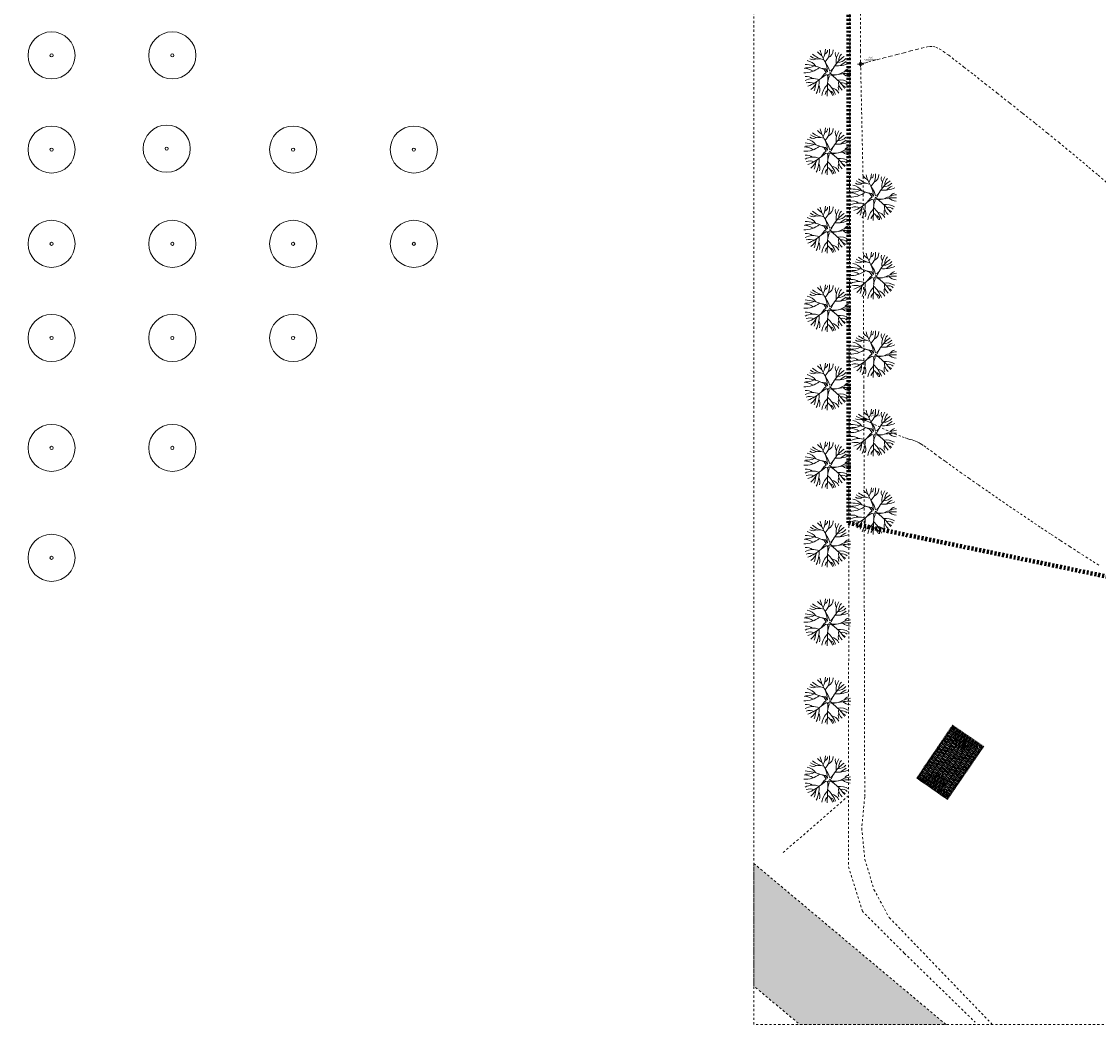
# Model space of a CAD drawing. Header units: millimetres. Extents: x -52726 to 301742, y -102221 to 159157.
# Tile 1 of 2: x -52726 to 15845, y -102221 to -38342. Entities that reach past the tile are written whole.
import ezdxf

# ---------------------------------------------------------------- set-up
doc = ezdxf.new("R2010")
doc.units = ezdxf.units.MM
doc.header["$MEASUREMENT"] = 0
for name, pattern in [('_TIRET COURT 2', [75, 25, -50]), ('_TIRET LONG 1', [250, 125, -125]), ('Traits', [282.222223, 141.111112, -141.111112])]:
    doc.linetypes.add(name, pattern=pattern)
for name, color, linetype in [('2D - Altitudes - Niveaux', 7, 'Continuous'), ('_Toits - Toitures', 7, 'Continuous'), ('Exter - Equipements_Mobiliers', 7, 'Continuous'), ('Nouveau_Exter - Equipements_Mobiliers', 7, 'Continuous'), ('Terrain - original', 7, 'Continuous')]:
    doc.layers.add(name, color=color, linetype=linetype)
doc.styles.add('STYLE_GENERE_2', font='GOTHIC.TTF')

# ---------------------------------------------------------------- blocks, each defined once
blk = doc.blocks.new('Maillage_1', base_point=(-6096, 95003))
at = {"layer": 'Terrain - original', "color": 251, "linetype": 'Traits', "lineweight": 13}
for p, q in [((683, -40215), (697, -28215)), ((41, -30461), (-44, -68752)), ((683, -40215), (701, -41048)), ((2601, -40553), (3037, -40439)), ((3037, -40439), (3474, -40325)), ((3474, -40325), (3893, -40216)), ((3893, -40216), (4278, -40117)), ((4278, -40117), (4609, -40031)), ((4609, -40031), (4876, -39965)), ((4876, -39965), (5095, -39927)), ((5095, -39927), (5291, -39927)), ((5291, -39927), (5486, -39974)), ((5486, -39974), (5705, -40077)), ((5705, -40077), (5971, -40247)), ((5971, -40247), (6308, -40492)), ((854, -48213), (701, -41048)), ((701, -41048), (702, -41048)), ((702, -41048), (713, -41045)), ((713, -41045), (742, -41037)), ((742, -41037), (798, -41023)), ((798, -41023), (891, -40999)), ((891, -40999), (1029, -40963)), ((1029, -40963), (1222, -40912)), ((1222, -40912), (1479, -40845)), ((1479, -40845), (1804, -40760)), ((1804, -40760), (2184, -40661)), ((2184, -40661), (2601, -40553)), ((6308, -40492), (6740, -40823)), ((6740, -40823), (7282, -41243)), ((7282, -41243), (7921, -41742)), ((7921, -41742), (8636, -42302)), ((8636, -42302), (9404, -42908)), ((9404, -42908), (10206, -43541)), ((10206, -43541), (11019, -44187)), ((11019, -44187), (11822, -44828)), ((11822, -44828), (12593, -45449)), ((12593, -45449), (13317, -46035)), ((13317, -46035), (13995, -46590)), ((13995, -46590), (14633, -47120)), ((14633, -47120), (15239, -47629)), ((15239, -47629), (15818, -48126)), ((854, -48213), (908, -61586)), ((15818, -48126), (16379, -48614)), ((908, -61586), (913, -63699)), ((913, -63699), (914, -63700)), ((913, -63699), (925, -69586)), ((914, -63700), (920, -63703)), ((920, -63703), (937, -63711)), ((937, -63711), (971, -63727)), ((971, -63727), (1027, -63753)), ((1027, -63753), (1111, -63793)), ((1111, -63793), (1227, -63848)), ((1227, -63848), (1383, -63921)), ((1383, -63921), (1579, -64013)), ((1579, -64013), (1810, -64121)), ((1810, -64121), (2064, -64239)), ((2064, -64239), (2333, -64362)), ((2333, -64362), (2606, -64484)), ((2606, -64484), (2874, -64601)), ((2874, -64601), (3125, -64706)), ((3125, -64706), (3351, -64795)), ((3351, -64795), (3544, -64864)), ((3544, -64864), (3707, -64916)), ((3707, -64916), (3848, -64957)), ((3848, -64957), (3973, -64992)), ((3973, -64992), (4087, -65027)), ((4087, -65027), (4198, -65066)), ((4198, -65066), (4312, -65116)), ((4312, -65116), (4436, -65180)), ((4436, -65180), (4575, -65265)), ((4575, -65265), (4737, -65373)), ((4737, -65373), (4927, -65507)), ((4927, -65507), (5154, -65672)), ((5154, -65672), (5422, -65869)), ((5422, -65869), (5739, -66101)), ((5739, -66101), (6111, -66373)), ((6111, -66373), (6545, -66686)), ((6545, -66686), (7045, -67042)), ((7045, -67042), (7602, -67435)), ((7602, -67435), (8206, -67857)), ((8206, -67857), (8846, -68302)), ((8846, -68302), (9511, -68760)), ((-44, -68752), (-73, -87652)), ((9511, -68760), (10190, -69226)), ((10190, -69226), (10872, -69690)), ((925, -69586), (949, -81586)), ((10872, -69690), (11546, -70146)), ((11546, -70146), (12204, -70586)), ((12204, -70586), (12838, -71008)), ((12838, -71008), (13444, -71408)), ((13444, -71408), (14019, -71783)), ((14019, -71783), (14557, -72132)), ((14557, -72132), (15053, -72450)), ((15053, -72450), (15504, -72736)), ((15504, -72736), (15904, -72987)), ((949, -81586), (957, -85586)), ((6584, -83297), (4412, -86498)), ((6584, -83297), (8400, -84538)), ((8400, -84538), (6208, -87743)), ((957, -85586), (962, -87737)), ((6208, -87743), (4412, -86498)), ((-73, -87652), (-4321, -91353)), ((-73, -87652), (-80, -92148)), ((962, -87737), (770, -89724)), ((770, -89724), (970, -91711)), ((970, -91711), (1553, -93621)), ((812, -95011), (-80, -92148)), ((1553, -93621), (2498, -95380)), ((3484, -97683), (812, -95011)), ((9087, -102221), (2498, -95380)), ((3484, -97683), (7992, -102074))]:
    blk.add_line(p, q, dxfattribs=at)
at = {"layer": 'Terrain - original', "color": 251, "linetype": 'Traits', "lineweight": 13, "flags": 128}
blk.add_lwpolyline([(-6096, 95003), (-6096, 159157), (299455, 159157), (301742, 159157), (301742, 156043), (301742, -102221), (144454, -102221), (130860, -102221), (9087, -102221), (-6096, -102221)], close=True, dxfattribs=at)
blk = doc.blocks.new('Maillage_10', base_point=(-6096, -91967))
at = {"layer": 'Terrain - original', "linetype": 'Continuous', "lineweight": 13}
blk.add_hatch(color=253, dxfattribs=at).paths.add_polyline_path([(-6096, -91967), (-6096, -99777), (-3174, -102221), (6132, -102221)])
at = {"layer": 'Terrain - original', "color": 7, "linetype": 'Traits', "lineweight": 13, "flags": 128}
blk.add_lwpolyline([(-6096, -91967), (6132, -102221), (-3174, -102221), (-6096, -99777)], close=True, dxfattribs=at)
blk = doc.blocks.new('*X91')
at = {"layer": '_Toits - Toitures', "color": 255, "linetype": 'Continuous', "lineweight": 5}
for p, q in [((6858, -84860), (6632, -85190)), ((6985, -85189), (6745, -85025)), ((6985, -85145), (6786, -85008)), ((6801, -84942), (6796, -84939)), ((7035, -85072), (6836, -84936)), ((6882, -84823), (6858, -84860)), ((6858, -84860), (7098, -85024)), ((6872, -85354), (7098, -85024)), ((7098, -84979), (6899, -84843)), ((7148, -84907), (6995, -84802)), ((7098, -85024), (7287, -84747)), ((7211, -84859), (7099, -84783)), ((7331, -85154), (7132, -85018)), ((7211, -84814), (7150, -84773)), ((7394, -85106), (7154, -84942)), ((7395, -85061), (7196, -84925)), ((7444, -84989), (7245, -84853)), ((7507, -84941), (7267, -84776)), ((7508, -84896), (7309, -84760)), ((7564, -84858), (7338, -85188)), ((7557, -84824), (7412, -84724)), ((7691, -85188), (7451, -85023)), ((7691, -85143), (7492, -85007)), ((7620, -84776), (7516, -84704)), ((7741, -85070), (7542, -84934)), ((7692, -84671), (7564, -84858)), ((7564, -84858), (7804, -85023)), ((7620, -84731), (7567, -84695)), ((7578, -85353), (7804, -85023)), ((7804, -84978), (7605, -84842)), ((7854, -84905), (7655, -84769)), ((7917, -84857), (7677, -84693)), ((7917, -84813), (7718, -84677)), ((7804, -85023), (8030, -84692)), ((7967, -84740), (7829, -84646)), ((8038, -85152), (7839, -85016)), ((8101, -85104), (7860, -84940)), ((8101, -85060), (7902, -84924)), ((7933, -84626), (8030, -84692)), ((8151, -84987), (7952, -84851)), ((8213, -84939), (7973, -84775)), ((8030, -84648), (7984, -84616)), ((8214, -84895), (8015, -84759)), ((8030, -84692), (8096, -84596)), ((8270, -84857), (8044, -85187)), ((8263, -84822), (8065, -84686)), ((8326, -84774), (8086, -84610)), ((8327, -84730), (8128, -84593)), ((8180, -85037), (8157, -85022)), ((8201, -85007), (8199, -85005)), ((8376, -84657), (8246, -84567)), ((8250, -84934), (8248, -84933)), ((8496, -84527), (8270, -84857)), ((8270, -84857), (8293, -84872)), ((8314, -84842), (8311, -84840)), ((8439, -84609), (8350, -84548)), ((8363, -84769), (8361, -84768)), ((8406, -84707), (8383, -84692)), ((8440, -84564), (8401, -84538)), ((8427, -84677), (8424, -84675)), ((8476, -84604), (8474, -84603)), ((8501, -84520), (8496, -84527)), ((8496, -84527), (8519, -84542)), ((6406, -85520), (6180, -85850)), ((6533, -85849), (6293, -85685)), ((6533, -85805), (6334, -85669)), ((6349, -85603), (6346, -85600)), ((6583, -85732), (6384, -85596)), ((6632, -85190), (6406, -85520)), ((6406, -85520), (6646, -85684)), ((6420, -86015), (6646, -85684)), ((6646, -85640), (6447, -85504)), ((6462, -85438), (6458, -85435)), ((6696, -85567), (6497, -85431)), ((6759, -85519), (6519, -85355)), ((6759, -85475), (6560, -85339)), ((6575, -85272), (6571, -85270)), ((6809, -85402), (6610, -85266)), ((6632, -85190), (6872, -85354)), ((6646, -85684), (6872, -85354)), ((6872, -85310), (6673, -85174)), ((6880, -85814), (6681, -85678)), ((6688, -85107), (6684, -85104)), ((6943, -85766), (6703, -85602)), ((6922, -85237), (6723, -85101)), ((6943, -85721), (6744, -85585)), ((6993, -85649), (6794, -85513)), ((7056, -85601), (6815, -85437)), ((7056, -85556), (6857, -85420)), ((7112, -85519), (6886, -85849)), ((7106, -85484), (6907, -85348)), ((7169, -85436), (6928, -85272)), ((7169, -85391), (6970, -85255)), ((7239, -85848), (6999, -85684)), ((7218, -85319), (7020, -85183)), ((7281, -85271), (7041, -85107)), ((7240, -85803), (7041, -85667)), ((7282, -85226), (7083, -85090)), ((7289, -85731), (7090, -85595)), ((7338, -85188), (7112, -85519)), ((7112, -85519), (7352, -85683)), ((7126, -86013), (7352, -85683)), ((7353, -85638), (7154, -85502)), ((7402, -85566), (7203, -85429)), ((7465, -85518), (7225, -85353)), ((7465, -85473), (7267, -85337)), ((7515, -85400), (7316, -85264)), ((7338, -85188), (7578, -85353)), ((7352, -85683), (7578, -85353)), ((7578, -85308), (7379, -85172)), ((7586, -85812), (7387, -85676)), ((7649, -85765), (7409, -85600)), ((7628, -85235), (7429, -85099)), ((7649, -85720), (7450, -85584)), ((7699, -85647), (7500, -85511)), ((7762, -85600), (7522, -85435)), ((7762, -85555), (7563, -85419)), ((7818, -85517), (7592, -85847)), ((7812, -85482), (7613, -85346)), ((7875, -85434), (7635, -85270)), ((7875, -85390), (7676, -85254)), ((7728, -85698), (7705, -85682)), ((7925, -85317), (7726, -85181)), ((7988, -85269), (7747, -85105)), ((7749, -85667), (7747, -85666)), ((7988, -85225), (7789, -85089)), ((7799, -85594), (7797, -85593)), ((8044, -85187), (7818, -85517)), ((7818, -85517), (7841, -85533)), ((7862, -85502), (7860, -85501)), ((7912, -85429), (7909, -85428)), ((7954, -85368), (7931, -85352)), ((7975, -85337), (7973, -85336)), ((8025, -85264), (8022, -85263)), ((8044, -85187), (8067, -85202)), ((8088, -85172), (8086, -85170)), ((8137, -85099), (8135, -85098)), ((5954, -86180), (5927, -86220)), ((6131, -86392), (5934, -86257)), ((6180, -85850), (5954, -86180)), ((5954, -86180), (6194, -86345)), ((6082, -86465), (5956, -86379)), ((6195, -86300), (5996, -86164)), ((6002, -86626), (6194, -86345)), ((6011, -86098), (6008, -86096)), ((6244, -86227), (6045, -86091)), ((6307, -86180), (6067, -86015)), ((6308, -86135), (6109, -85999)), ((6124, -85933), (6121, -85931)), ((6357, -86062), (6158, -85926)), ((6180, -85850), (6420, -86015)), ((6194, -86345), (6420, -86015)), ((6420, -85970), (6222, -85834)), ((6428, -86474), (6229, -86338)), ((6236, -85768), (6233, -85765)), ((6491, -86426), (6251, -86262)), ((6470, -85897), (6271, -85761)), ((6491, -86382), (6292, -86246)), ((6541, -86309), (6342, -86173)), ((6604, -86261), (6364, -86097)), ((6604, -86217), (6405, -86081)), ((6660, -86179), (6435, -86509)), ((6654, -86144), (6455, -86008)), ((6717, -86096), (6477, -85932)), ((6717, -86052), (6518, -85916)), ((6788, -86508), (6547, -86344)), ((6767, -85979), (6568, -85843)), ((6788, -86464), (6589, -86327)), ((6830, -85931), (6590, -85767)), ((6830, -85887), (6631, -85750)), ((6838, -86391), (6639, -86255)), ((6886, -85849), (6660, -86179)), ((6660, -86179), (6901, -86343)), ((6675, -86673), (6901, -86343)), ((6901, -86298), (6702, -86162)), ((6951, -86226), (6752, -86090)), ((7013, -86178), (6773, -86014)), ((7014, -86133), (6815, -85997)), ((7063, -86061), (6865, -85925)), ((6886, -85849), (7126, -86013)), ((6901, -86343), (7126, -86013)), ((7127, -85968), (6928, -85832)), ((7134, -86473), (6935, -86337)), ((7197, -86425), (6957, -86261)), ((7176, -85896), (6977, -85760)), ((7197, -86380), (6999, -86244)), ((7247, -86308), (7048, -86172)), ((7310, -86260), (7070, -86096)), ((7310, -86215), (7111, -86079)), ((7367, -86177), (7141, -86507)), ((7360, -86143), (7161, -86006)), ((7423, -86095), (7183, -85930)), ((7423, -86050), (7224, -85914)), ((7276, -86358), (7254, -86342)), ((7473, -85977), (7274, -85841)), ((7297, -86327), (7295, -86326)), ((7536, -85930), (7296, -85765)), ((7536, -85885), (7337, -85749)), ((7347, -86255), (7345, -86253)), ((7592, -85847), (7367, -86177)), ((7367, -86177), (7389, -86193)), ((7410, -86162), (7408, -86161)), ((7460, -86090), (7458, -86088)), ((7502, -86028), (7480, -86012)), ((7523, -85997), (7521, -85996)), ((7573, -85925), (7571, -85923)), ((7592, -85847), (7615, -85863)), ((7636, -85832), (7634, -85831)), ((7686, -85760), (7684, -85758)), ((6081, -86510), (5966, -86431)), ((6018, -86558), (5985, -86535)), ((6202, -86804), (6011, -86673)), ((6265, -86757), (6025, -86592)), ((6152, -86877), (6033, -86795)), ((6152, -86922), (6043, -86847)), ((6089, -86969), (6062, -86951)), ((6265, -86712), (6067, -86576)), ((6209, -86839), (6077, -87032)), ((6336, -87168), (6096, -87004)), ((6315, -86639), (6116, -86503)), ((6336, -87124), (6137, -86988)), ((6378, -86592), (6138, -86427)), ((6378, -86547), (6179, -86411)), ((6386, -87051), (6187, -86915)), ((6435, -86509), (6209, -86839)), ((6209, -86839), (6449, -87003)), ((6223, -87334), (6449, -87003)), ((6449, -86959), (6250, -86823)), ((6499, -86886), (6300, -86750)), ((6562, -86838), (6322, -86674)), ((6562, -86794), (6363, -86658)), ((6612, -86721), (6413, -86585)), ((6633, -87206), (6434, -87070)), ((6435, -86509), (6675, -86673)), ((6449, -87003), (6675, -86673)), ((6675, -86629), (6476, -86493)), ((6683, -87133), (6484, -86997)), ((6746, -87085), (6505, -86921)), ((6725, -86556), (6526, -86420)), ((6746, -87041), (6547, -86904)), ((6795, -86968), (6597, -86832)), ((6858, -86920), (6618, -86756)), ((6859, -86875), (6660, -86739)), ((6915, -86838), (6689, -87168)), ((6908, -86803), (6709, -86667)), ((6971, -86755), (6731, -86591)), ((6972, -86710), (6773, -86574)), ((6782, -87080), (6780, -87079)), ((6825, -87018), (6802, -87003)), ((7021, -86638), (6822, -86502)), ((7084, -86590), (6844, -86426)), ((6846, -86988), (6844, -86986)), ((7085, -86545), (6886, -86409)), ((6895, -86915), (6893, -86914)), ((7141, -86507), (6915, -86838)), ((6915, -86838), (6938, -86853)), ((6959, -86823), (6956, -86821)), ((7008, -86750), (7006, -86749)), ((7051, -86688), (7028, -86673)), ((7071, -86658), (7069, -86656)), ((7121, -86585), (7119, -86583)), ((7141, -86507), (7164, -86523)), ((7184, -86492), (7182, -86491)), ((7234, -86420), (7232, -86418)), ((6273, -87216), (6087, -87089)), ((6223, -87289), (6110, -87211)), ((6119, -87263), (6223, -87334)), ((6160, -87381), (6138, -87367)), ((6152, -87438), (6223, -87334)), ((6344, -87628), (6164, -87505)), ((6407, -87580), (6167, -87416)), ((6294, -87701), (6187, -87627)), ((6294, -87745), (6196, -87679)), ((6407, -87536), (6208, -87400)), ((6463, -87498), (6237, -87828)), ((6457, -87463), (6258, -87327)), ((6520, -87415), (6279, -87251)), ((6520, -87371), (6321, -87235)), ((6331, -87740), (6329, -87739)), ((6373, -87679), (6350, -87663)), ((6570, -87298), (6371, -87162)), ((6633, -87250), (6392, -87086)), ((6394, -87648), (6392, -87647)), ((6444, -87575), (6442, -87574)), ((6689, -87168), (6463, -87498)), ((6463, -87498), (6486, -87513)), ((6507, -87483), (6505, -87481)), ((6557, -87410), (6554, -87409)), ((6599, -87348), (6576, -87333)), ((6620, -87318), (6618, -87316)), ((6669, -87245), (6667, -87244)), ((6689, -87168), (6712, -87183)), ((6733, -87153), (6731, -87151)), ((6231, -87793), (6215, -87783)), ((6237, -87828), (6226, -87844)), ((6237, -87828), (6260, -87844)), ((6281, -87813), (6279, -87812))]:
    blk.add_line(p, q, dxfattribs=at)
blk = doc.blocks.new('*X92')
at = {"layer": '_Toits - Toitures', "color": 255, "linetype": 'Continuous', "lineweight": 5}
for p, q in [((6560, -83168), (6564, -83162)), ((6613, -83224), (6580, -83272)), ((6685, -83274), (6603, -83395)), ((6729, -83275), (6612, -83446)), ((6634, -83561), (6731, -83627)), ((6648, -83571), (6639, -83585)), ((6778, -83337), (6642, -83536)), ((6696, -83634), (6659, -83689)), ((6850, -83387), (6714, -83586)), ((6731, -83627), (6894, -83388)), ((6731, -83627), (7061, -83853)), ((6943, -83450), (6807, -83649)), ((7015, -83500), (6879, -83699)), ((7059, -83501), (6896, -83740)), ((7108, -83563), (6972, -83762)), ((7181, -83612), (7045, -83811)), ((7061, -83853), (7225, -83614)), ((6769, -83683), (6682, -83811)), ((6813, -83684), (6691, -83862)), ((6897, -84093), (6711, -83966)), ((6732, -83980), (6718, -84001)), ((6861, -83747), (6725, -83946)), ((6779, -84043), (6737, -84105)), ((6852, -84093), (6761, -84227)), ((6770, -84278), (6897, -84093)), ((6934, -83796), (6798, -83995)), ((6945, -84156), (6809, -84355)), ((6978, -83797), (6814, -84037)), ((7017, -84206), (6881, -84405)), ((7026, -83859), (6890, -84058)), ((7227, -84319), (6897, -84093)), ((7062, -84206), (6898, -84446)), ((7099, -83909), (6963, -84108)), ((7110, -84269), (6974, -84468)), ((7144, -83909), (6979, -84150)), ((7182, -84319), (7046, -84518)), ((7191, -83972), (7055, -84171)), ((7061, -83853), (7391, -84079)), ((7063, -84559), (7227, -84319)), ((7264, -84022), (7128, -84221)), ((7273, -83676), (7137, -83875)), ((7309, -84022), (7144, -84262)), ((7346, -83725), (7210, -83924)), ((7356, -84085), (7220, -84284)), ((7390, -83727), (7226, -83966)), ((7557, -84545), (7227, -84319)), ((7429, -84135), (7293, -84334)), ((7438, -83789), (7302, -83988)), ((7474, -84135), (7310, -84375)), ((7511, -83838), (7375, -84037)), ((7522, -84198), (7386, -84397)), ((7391, -84079), (7555, -83840)), ((7391, -84079), (7721, -84304)), ((7594, -84248), (7458, -84447)), ((7603, -83901), (7467, -84100)), ((7639, -84248), (7475, -84488)), ((7676, -83951), (7540, -84150)), ((7687, -84311), (7551, -84510)), ((7720, -83952), (7556, -84192)), ((7768, -84014), (7632, -84213)), ((7841, -84064), (7705, -84263)), ((7721, -84304), (7885, -84065)), ((7721, -84304), (8052, -84530)), ((7933, -84127), (7797, -84326)), ((8006, -84177), (7870, -84376)), ((8050, -84178), (7887, -84417)), ((8099, -84240), (7963, -84439)), ((8171, -84290), (8035, -84489)), ((8052, -84530), (8215, -84291)), ((6788, -84371), (7063, -84559)), ((6815, -84390), (6797, -84417)), ((6863, -84453), (6816, -84521)), ((6936, -84502), (6839, -84643)), ((6980, -84503), (6849, -84694)), ((6899, -84799), (6865, -84776)), ((6882, -84823), (6899, -84799)), ((7028, -84566), (6892, -84765)), ((6923, -84816), (6899, -84799)), ((7101, -84615), (6970, -84807)), ((7145, -84616), (7021, -84797)), ((7063, -84559), (7327, -84740)), ((7193, -84679), (7125, -84778)), ((7275, -84382), (7139, -84581)), ((7347, -84432), (7211, -84631)), ((7392, -84432), (7228, -84672)), ((7266, -84728), (7248, -84755)), ((7310, -84728), (7299, -84745)), ((7440, -84495), (7304, -84694)), ((7513, -84544), (7387, -84729)), ((7438, -84719), (7557, -84545)), ((7605, -84608), (7542, -84699)), ((7732, -84664), (7557, -84545)), ((7759, -84361), (7623, -84560)), ((7804, -84361), (7640, -84601)), ((7678, -84657), (7665, -84677)), ((7852, -84424), (7716, -84623)), ((7722, -84658), (7716, -84667)), ((7924, -84473), (7803, -84650)), ((7969, -84474), (7855, -84641)), ((8017, -84537), (7959, -84621)), ((8052, -84530), (8136, -84588)), ((8090, -84586), (8081, -84598)), ((8264, -84353), (8128, -84552)), ((8134, -84587), (8133, -84589)), ((8336, -84403), (8220, -84572)), ((8380, -84404), (8272, -84563)), ((8429, -84466), (8376, -84543)), ((8501, -84515), (8498, -84520))]:
    blk.add_line(p, q, dxfattribs=at)
blk = doc.blocks.new('*X93')
at = {"layer": '_Toits - Toitures', "color": 255, "linetype": 'Continuous', "lineweight": 5}
for p, q in [((6117, -83873), (6341, -83543)), ((6241, -83625), (6251, -83632)), ((6285, -83625), (6526, -83789)), ((6290, -83552), (6300, -83559)), ((6341, -83543), (6311, -83522)), ((6341, -83543), (6566, -83212)), ((6348, -83577), (6547, -83713)), ((6353, -83460), (6363, -83466)), ((6397, -83504), (6597, -83640)), ((6398, -83460), (6638, -83623)), ((6402, -83387), (6412, -83394)), ((6423, -83356), (6454, -83377)), ((6460, -83412), (6628, -83525)), ((6465, -83294), (6475, -83301)), ((6510, -83294), (6595, -83352)), ((6510, -83339), (6604, -83403)), ((6515, -83222), (6525, -83228)), ((6566, -83212), (6536, -83191)), ((6566, -83212), (6568, -83209)), ((6573, -83246), (6575, -83248)), ((6644, -83614), (6582, -83706)), ((5667, -84535), (5892, -84204)), ((5791, -84287), (5801, -84294)), ((5836, -84287), (6077, -84451)), ((5836, -84332), (6035, -84467)), ((5841, -84214), (5851, -84221)), ((5892, -84204), (5862, -84184)), ((5892, -84204), (6117, -83873)), ((5899, -84239), (6098, -84375)), ((5904, -84122), (5914, -84128)), ((5948, -84122), (6189, -84285)), ((5948, -84166), (6148, -84302)), ((5953, -84049), (5963, -84056)), ((5974, -84018), (6004, -84039)), ((6011, -84074), (6210, -84209)), ((6016, -83956), (6026, -83963)), ((6060, -84001), (6260, -84136)), ((6061, -83956), (6301, -84120)), ((6066, -83883), (6075, -83890)), ((6117, -83873), (6086, -83853)), ((6123, -83908), (6323, -84044)), ((6128, -83791), (6138, -83797)), ((6358, -84037), (6133, -84368)), ((6173, -83791), (6414, -83954)), ((6173, -83835), (6372, -83971)), ((6178, -83718), (6188, -83725)), ((6196, -84320), (6395, -84455)), ((6199, -83687), (6229, -83708)), ((6236, -83743), (6435, -83878)), ((6245, -84202), (6486, -84366)), ((6245, -84247), (6445, -84382)), ((6285, -83670), (6485, -83805)), ((6308, -84154), (6507, -84290)), ((6357, -84082), (6557, -84217)), ((6582, -83706), (6358, -84037)), ((6598, -84200), (6358, -84037)), ((6374, -84531), (6598, -84200)), ((6420, -83989), (6620, -84124)), ((6470, -83871), (6711, -84035)), ((6470, -83916), (6669, -84051)), ((6533, -83823), (6706, -83941)), ((6542, -84283), (6783, -84447)), ((6542, -84328), (6741, -84463)), ((6674, -83768), (6582, -83706)), ((6582, -83751), (6683, -83819)), ((6598, -84200), (6721, -84019)), ((6605, -84235), (6785, -84358)), ((6645, -83658), (6654, -83664)), ((6654, -84118), (6752, -84184)), ((6654, -84162), (6762, -84235)), ((6717, -84070), (6733, -84080)), ((5218, -85197), (5443, -84866)), ((5300, -85011), (5330, -85032)), ((5342, -84949), (5352, -84956)), ((5387, -84949), (5627, -85113)), ((5387, -84994), (5586, -85129)), ((5392, -84876), (5401, -84883)), ((5443, -84866), (5412, -84846)), ((5443, -84866), (5667, -84535)), ((5449, -84901), (5649, -85036)), ((5454, -84784), (5464, -84790)), ((5499, -84784), (5740, -84947)), ((5499, -84828), (5698, -84964)), ((5504, -84711), (5514, -84717)), ((5525, -84680), (5555, -84701)), ((5562, -84736), (5761, -84871)), ((5567, -84618), (5577, -84625)), ((5611, -84618), (5852, -84782)), ((5611, -84663), (5811, -84798)), ((5616, -84545), (5626, -84552)), ((5667, -84535), (5637, -84515)), ((5674, -84570), (5873, -84705)), ((5679, -84453), (5689, -84459)), ((5908, -84699), (5684, -85030)), ((5724, -84453), (5964, -84616)), ((5724, -84497), (5923, -84633)), ((5729, -84380), (5738, -84386)), ((5746, -84982), (5946, -85117)), ((5749, -84349), (5780, -84370)), ((5786, -84405), (5986, -84540)), ((5796, -84864), (6037, -85028)), ((5796, -84909), (5995, -85044)), ((5859, -84816), (6058, -84952)), ((6133, -84368), (5908, -84699)), ((6149, -84862), (5908, -84699)), ((5908, -84743), (6108, -84879)), ((5924, -85193), (6149, -84862)), ((5971, -84651), (6170, -84786)), ((6020, -84578), (6220, -84713)), ((6021, -84533), (6261, -84697)), ((6083, -84485), (6283, -84621)), ((6093, -84945), (6334, -85108)), ((6093, -84990), (6292, -85125)), ((6374, -84531), (6133, -84368)), ((6133, -84413), (6332, -84548)), ((6149, -84862), (6374, -84531)), ((6156, -84897), (6355, -85032)), ((6390, -85026), (6165, -85357)), ((6205, -84780), (6446, -84943)), ((6205, -84824), (6404, -84960)), ((6268, -84732), (6467, -84867)), ((6317, -84614), (6558, -84777)), ((6317, -84659), (6517, -84794)), ((6380, -84566), (6580, -84701)), ((6614, -84695), (6390, -85026)), ((6627, -85187), (6390, -85026)), ((6430, -84449), (6671, -84612)), ((6430, -84493), (6629, -84629)), ((6453, -84978), (6652, -85113)), ((6493, -84401), (6692, -84536)), ((6502, -84860), (6740, -85022)), ((6502, -84905), (6701, -85040)), ((6565, -84812), (6764, -84948)), ((6798, -84424), (6614, -84695)), ((6853, -84856), (6614, -84695)), ((6614, -84739), (6814, -84875)), ((6677, -84647), (6864, -84774)), ((6727, -84529), (6831, -84600)), ((6727, -84574), (6841, -84652)), ((6790, -84481), (6812, -84496)), ((4769, -85859), (4993, -85528)), ((4830, -85704), (4840, -85710)), ((4851, -85673), (4881, -85694)), ((4893, -85611), (4903, -85618)), ((4937, -85611), (5178, -85774)), ((4937, -85656), (5137, -85791)), ((4942, -85538), (4952, -85545)), ((4993, -85528), (4963, -85508)), ((4993, -85528), (5218, -85197)), ((5000, -85563), (5200, -85698)), ((5005, -85446), (5015, -85452)), ((5234, -85692), (5010, -86023)), ((5050, -85446), (5290, -85609)), ((5050, -85490), (5249, -85626)), ((5055, -85373), (5064, -85379)), ((5075, -85342), (5106, -85363)), ((5112, -85397), (5312, -85533)), ((5117, -85280), (5127, -85287)), ((5162, -85280), (5403, -85443)), ((5162, -85325), (5361, -85460)), ((5167, -85207), (5177, -85214)), ((5218, -85197), (5188, -85177)), ((5225, -85232), (5424, -85367)), ((5230, -85115), (5240, -85121)), ((5459, -85361), (5234, -85692)), ((5475, -85855), (5234, -85692)), ((5274, -85115), (5515, -85278)), ((5274, -85159), (5474, -85295)), ((5279, -85042), (5289, -85048)), ((5297, -85644), (5496, -85779)), ((5337, -85067), (5537, -85202)), ((5346, -85571), (5546, -85706)), ((5347, -85526), (5587, -85690)), ((5409, -85478), (5609, -85614)), ((5684, -85030), (5459, -85361)), ((5700, -85524), (5459, -85361)), ((5459, -85405), (5658, -85541)), ((5475, -85855), (5700, -85524)), ((5522, -85313), (5721, -85448)), ((5571, -85195), (5812, -85359)), ((5571, -85240), (5771, -85375)), ((5634, -85147), (5833, -85283)), ((5643, -85652), (5843, -85787)), ((5644, -85607), (5884, -85770)), ((5683, -85074), (5883, -85210)), ((5924, -85193), (5684, -85030)), ((5700, -85524), (5924, -85193)), ((5706, -85559), (5906, -85694)), ((5940, -85688), (5716, -86019)), ((5756, -85441), (5997, -85605)), ((5756, -85486), (5955, -85621)), ((5819, -85393), (6018, -85529)), ((5868, -85276), (6109, -85439)), ((5868, -85321), (6067, -85456)), ((5931, -85228), (6130, -85363)), ((6165, -85357), (5940, -85688)), ((6177, -85848), (5940, -85688)), ((5980, -85110), (6221, -85274)), ((5980, -85155), (6180, -85290)), ((6003, -85640), (6203, -85775)), ((6043, -85062), (6243, -85198)), ((6053, -85522), (6289, -85683)), ((6053, -85567), (6252, -85702)), ((6116, -85474), (6315, -85609)), ((6402, -85517), (6165, -85357)), ((6165, -85401), (6364, -85537)), ((6228, -85309), (6427, -85444)), ((6277, -85191), (6515, -85352)), ((6277, -85236), (6477, -85371)), ((6340, -85143), (6540, -85279)), ((6390, -85070), (6589, -85206)), ((4324, -86514), (4544, -86190)), ((4381, -86366), (4390, -86372)), ((4401, -86335), (4432, -86356)), ((4438, -86390), (4557, -86471)), ((4444, -86273), (4453, -86280)), ((4488, -86273), (4729, -86436)), ((4488, -86318), (4680, -86448)), ((4493, -86200), (4503, -86207)), ((4544, -86190), (4514, -86169)), ((4544, -86190), (4769, -85859)), ((4551, -86225), (4750, -86360)), ((4556, -86107), (4566, -86114)), ((4600, -86107), (4841, -86271)), ((4600, -86152), (4800, -86287)), ((4605, -86035), (4615, -86041)), ((4626, -86004), (4657, -86025)), ((4663, -86059), (4863, -86195)), ((4668, -85942), (4678, -85949)), ((4713, -85942), (4953, -86105)), ((4713, -85987), (4912, -86122)), ((4718, -85869), (4727, -85876)), ((4785, -86354), (4727, -86439)), ((4769, -85859), (4738, -85839)), ((4775, -85894), (4975, -86029)), ((4780, -85776), (4790, -85783)), ((5010, -86023), (4785, -86354)), ((4871, -86412), (4785, -86354)), ((4785, -86398), (4820, -86422)), ((4825, -85776), (5066, -85940)), ((4825, -85821), (5024, -85956)), ((4848, -86306), (4976, -86393)), ((4888, -85728), (5087, -85864)), ((4897, -86188), (5138, -86352)), ((4897, -86233), (5097, -86368)), ((4960, -86140), (5159, -86275)), ((5250, -86186), (5010, -86023)), ((5010, -86067), (5209, -86203)), ((5072, -85975), (5272, -86110)), ((5122, -85857), (5363, -86021)), ((5122, -85902), (5321, -86037)), ((5130, -86364), (5250, -86186)), ((5185, -85809), (5384, -85945)), ((5194, -86269), (5290, -86334)), ((5194, -86313), (5239, -86344)), ((5234, -85736), (5434, -85872)), ((5250, -86186), (5475, -85855)), ((5257, -86221), (5395, -86315)), ((5306, -86148), (5506, -86283)), ((5307, -86103), (5547, -86267)), ((5369, -86055), (5569, -86191)), ((5419, -85938), (5660, -86101)), ((5419, -85983), (5618, -86118)), ((5482, -85890), (5681, -86025)), ((5531, -85772), (5772, -85936)), ((5531, -85817), (5730, -85952)), ((5716, -86019), (5532, -86289)), ((5594, -85724), (5793, -85860)), ((5603, -86184), (5710, -86256)), ((5603, -86229), (5658, -86266)), ((5666, -86136), (5814, -86237)), ((5952, -86179), (5716, -86019)), ((5716, -86063), (5915, -86199)), ((5779, -85971), (5978, -86106)), ((5828, -85853), (6064, -86013)), ((5828, -85898), (6027, -86033)), ((5891, -85805), (6090, -85940)), ((5940, -85732), (6140, -85868)), ((4312, -86516), (4289, -86500)), ((4331, -86438), (4341, -86445)), ((4376, -86438), (4452, -86490)), ((4376, -86483), (4400, -86500))]:
    blk.add_line(p, q, dxfattribs=at)
blk = doc.blocks.new('*X94')
at = {"layer": '_Toits - Toitures', "color": 255, "linetype": 'Continuous', "lineweight": 5}
for p, q in [((4836, -86556), (4945, -86398)), ((4880, -86557), (4997, -86389)), ((5082, -86373), (5248, -86488)), ((5084, -86374), (5085, -86372)), ((5128, -86374), (5137, -86363)), ((5201, -86425), (5260, -86340)), ((5364, -86320), (5248, -86488)), ((5293, -86488), (5416, -86311)), ((5365, -86539), (5502, -86341)), ((5413, -86602), (5578, -86363)), ((5743, -86477), (5485, -86298)), ((5496, -86306), (5504, -86294)), ((5541, -86306), (5556, -86285)), ((5613, -86356), (5679, -86262)), ((5660, -86420), (5783, -86242)), ((5705, -86420), (5835, -86233)), ((5777, -86470), (5915, -86272)), ((5825, -86534), (5951, -86351)), ((5887, -86223), (5908, -86238)), ((5923, -86216), (5908, -86238)), ((5908, -86238), (5934, -86255)), ((4277, -86523), (4588, -86738)), ((4340, -86569), (4341, -86567)), ((4376, -86561), (4421, -86496)), ((4423, -86624), (4526, -86476)), ((4468, -86625), (4578, -86467)), ((4504, -86683), (4506, -86681)), ((4540, -86675), (4678, -86477)), ((4754, -86499), (4588, -86738)), ((4588, -86738), (4917, -86966)), ((4632, -86739), (4770, -86541)), ((4669, -86797), (4670, -86795)), ((4754, -86499), (4680, -86448)), ((4705, -86789), (4842, -86591)), ((4716, -86443), (4717, -86441)), ((4752, -86852), (4918, -86613)), ((5082, -86727), (4754, -86499)), ((4788, -86493), (4840, -86418)), ((4797, -86853), (4934, -86655)), ((4833, -86911), (4834, -86909)), ((4869, -86903), (5006, -86705)), ((5082, -86727), (4917, -86966)), ((4917, -86966), (5245, -87194)), ((4953, -86607), (5090, -86409)), ((4961, -86967), (5099, -86769)), ((4997, -87025), (4999, -87023)), ((5000, -86670), (5166, -86431)), ((5034, -87017), (5171, -86819)), ((5045, -86671), (5182, -86473)), ((5081, -87080), (5247, -86841)), ((5411, -86955), (5082, -86727)), ((5117, -86721), (5254, -86523)), ((5126, -87081), (5263, -86883)), ((5165, -86784), (5330, -86545)), ((5198, -87131), (5335, -86933)), ((5209, -86785), (5346, -86587)), ((5411, -86955), (5245, -87194)), ((5248, -86488), (5577, -86716)), ((5281, -86835), (5419, -86637)), ((5290, -87195), (5427, -86997)), ((5329, -86898), (5495, -86659)), ((5362, -87245), (5500, -87047)), ((5374, -86899), (5511, -86700)), ((5410, -87308), (5575, -87069)), ((5740, -87183), (5411, -86955)), ((5446, -86949), (5583, -86751)), ((5457, -86602), (5594, -86404)), ((5493, -87012), (5659, -86773)), ((5529, -86653), (5667, -86454)), ((5538, -87012), (5675, -86814)), ((5743, -86477), (5577, -86716)), ((5577, -86716), (5906, -86944)), ((5610, -87063), (5748, -86865)), ((5622, -86716), (5759, -86518)), ((5658, -87126), (5823, -86887)), ((5694, -86766), (5831, -86568)), ((5702, -87126), (5840, -86928)), ((5741, -86830), (5907, -86591)), ((6008, -86661), (5743, -86477)), ((5775, -87177), (5912, -86979)), ((5786, -86830), (5923, -86632)), ((5822, -87240), (5988, -87001)), ((5858, -86880), (5996, -86682)), ((5867, -87240), (6004, -87042)), ((5869, -86534), (5961, -86403)), ((6028, -86767), (5906, -86944)), ((5906, -86944), (6083, -87067)), ((5942, -86584), (5983, -86525)), ((5950, -86944), (6037, -86819)), ((5989, -86648), (6002, -86629)), ((6023, -86994), (6060, -86941)), ((6070, -87058), (6079, -87044)), ((5162, -87139), (5163, -87137)), ((5245, -87194), (5574, -87422)), ((5326, -87253), (5327, -87251)), ((5454, -87309), (5592, -87111)), ((5490, -87367), (5492, -87365)), ((5527, -87359), (5664, -87161)), ((5740, -87183), (5574, -87422)), ((5574, -87422), (5903, -87650)), ((5619, -87423), (5756, -87224)), ((5655, -87481), (5656, -87479)), ((5691, -87473), (5828, -87275)), ((5738, -87536), (5904, -87297)), ((6069, -87411), (5740, -87183)), ((5783, -87537), (5920, -87338)), ((5819, -87595), (5821, -87593)), ((5855, -87587), (5993, -87389)), ((6069, -87411), (5903, -87650)), ((5903, -87650), (6231, -87878)), ((5939, -87291), (6076, -87092)), ((5947, -87650), (6085, -87452)), ((5983, -87709), (5985, -87707)), ((5986, -87354), (6105, -87183)), ((6020, -87701), (6157, -87503)), ((6031, -87354), (6114, -87234)), ((6067, -87764), (6181, -87599)), ((6158, -87473), (6069, -87411)), ((6103, -87404), (6137, -87356)), ((6112, -87764), (6191, -87650)), ((6151, -87468), (6156, -87460)), ((6148, -87823), (6149, -87821)), ((6184, -87815), (6213, -87772)), ((6232, -87876), (6231, -87878)), ((6231, -87878), (6233, -87879))]:
    blk.add_line(p, q, dxfattribs=at)
blk = doc.blocks.new('Toit_7', base_point=(4273, -86523))
at = {"layer": '_Toits - Toitures', "color": 7, "linetype": '_TIRET COURT 2', "lineweight": 13, "flags": 128}
for points in [[(4273, -86523), (6558, -83158)], [(6558, -83158), (8539, -84512)], [(6874, -84825), (6558, -83158)], [(5926, -86216), (6874, -84825)], [(8539, -84512), (6234, -87882)], [(8539, -84512), (6874, -84825)], [(5926, -86216), (4273, -86523)], [(6234, -87882), (5926, -86216)], [(6234, -87882), (4273, -86523)]]:
    blk.add_lwpolyline(points, dxfattribs=at)
at = {"layer": '_Toits - Toitures', "color": 7, "linetype": 'Continuous', "lineweight": 13}
for name in ['*X93', '*X92', '*X91', '*X94']:
    blk.add_blockref(name, (0, 0), dxfattribs=at)
blk = doc.blocks.new('Arbre plan 27')
at = {"layer": 'Nouveau_Exter - Equipements_Mobiliers', "color": 7, "linetype": 'Continuous', "lineweight": 13}
for radius in [1500, 100]:
    blk.add_circle((0, 0), radius, dxfattribs=at)
blk = doc.blocks.new('Cote de niveau_9', base_point=(913, -63699))
at = {"layer": '2D - Altitudes - Niveaux', "color": 7, "linetype": 'Continuous', "lineweight": 13}
for p, q in [((713, -63699), (1113, -63699)), ((913, -63899), (913, -63499))]:
    blk.add_line(p, q, dxfattribs=at)
blk.add_circle((913, -63699), 100, dxfattribs=at)
at = {"layer": '2D - Altitudes - Niveaux', "color": 1, "lineweight": 13, "char_height": 100, "attachment_point": 7, "style": 'STYLE_GENERE_2'}
for s, insert in [('{\\A1;\\fCentury Gothic|b0|i0|c0|p0;+152,00 NGF}', (1113, -63499)), ('{\\A1;\\fCentury Gothic|b0|i0|c0|p0;+3,00 }', (1339, -63359))]:
    blk.add_mtext(s, dxfattribs=dict(at, insert=insert))
blk = doc.blocks.new('Cote de niveau_10', base_point=(701, -41048))
at = {"layer": '2D - Altitudes - Niveaux', "color": 7, "linetype": 'Continuous', "lineweight": 13}
for p, q in [((501, -41048), (901, -41048)), ((701, -41248), (701, -40848))]:
    blk.add_line(p, q, dxfattribs=at)
blk.add_circle((701, -41048), 100, dxfattribs=at)
at = {"layer": '2D - Altitudes - Niveaux', "color": 1, "lineweight": 13, "char_height": 100, "attachment_point": 7, "style": 'STYLE_GENERE_2'}
for s, insert in [('{\\A1;\\fCentury Gothic|b0|i0|c0|p0;+151,00 NGF}', (901, -40848)), ('{\\A1;\\fCentury Gothic|b0|i0|c0|p0;+2,00 }', (1127, -40708))]:
    blk.add_mtext(s, dxfattribs=dict(at, insert=insert))
blk = doc.blocks.new('Arbre plan 27_2')
at = {"layer": 'Exter - Equipements_Mobiliers', "color": 7, "linetype": 'Continuous', "lineweight": 13}
for p, q in [((-1496, 0), (-313, 39)), ((-508, 33), (-235, 130)), ((-402, 589), (-182, 339)), ((-313, 39), (-143, 13)), ((-235, 130), (-113, 92)), ((-182, 339), (-132, 599)), ((-182, 339), (-113, 92)), ((-143, 13), (-130, -91)), ((-124, 292), (-132, 599)), ((-16, 138), (-124, 292)), ((25, 259), (-16, 138)), ((25, 259), (306, 406)), ((239, -102), (65, 26)), ((65, 26), (385, -15)), ((88, 159), (130, 257)), ((361, 58), (88, 159)), ((291, 399), (130, 257)), ((695, -135), (361, 58)), ((-130, -91), (-348, -393)), ((-91, -195), (-348, -393)), ((-91, -195), (13, -65)), ((13, -65), (206, -201)), ((206, -201), (293, -398)), ((239, -102), (295, -414)), ((385, -15), (695, -135))]:
    blk.add_line(p, q, dxfattribs=at)
for centre, radius, start, end in [((541, 1536), 804, 185.2654, 221.56052), ((-3583, 1414), 3547, 346.71613, 1.32658), ((-2114, 1858), 2299, 331.21241, 350.73455), ((2276, 644), 1837, 156.54875, 184.73662), ((-1491, 242), 529, 5.13015, 69.15549), ((-945, 1078), 377, 241.88409, 297.67833), ((-624, 1369), 642, 220.00075, 278.27147), ((-2273, -955), 2425, 39.52377, 58.39703), ((-1685, 512), 992, 28.15464, 41.15681), ((-1116, 957), 474, 347.1957, 43.34773), ((-1465, 826), 1003, 351.1579, 32.36182), ((-139, 1451), 406, 298.35316, 347.7354), ((-741, 2258), 2127, 299.48872, 326.4789), ((-1424, 2462), 2468, 319.42317, 329.53749), ((693, 1640), 1076, 262.73749, 304.03805), ((1385, 658), 727, 132.09018, 180.20876), ((814, 1266), 519, 263.88843, 316.37716), ((-1676, -418), 790, 33.29502, 73.88564), ((-1648, 879), 1235, 278.90752, 316.2154), ((-1431, 152), 265, 7.57069, 91.30285), ((-2262, -1495), 2207, 43.6249, 66.93859), ((-1436, 246), 382, 276.67921, 322.31384), ((1350, -725), 882, 80.93756, 138.00943), ((1188, 883), 369, 230.87118, 286.6076), ((1430, -146), 517, 87.82569, 155.89942), ((1431, -241), 263, 89.32908, 161.40103), ((-511, -2391), 1883, 88.1165, 115.6551), ((-1061, -1115), 648, 64.9094, 107.66597), ((164, -2091), 1622, 115.81589, 139.70674), ((1425, -2038), 2419, 137.14347, 160.43096), ((-1482, -906), 1107, 332.85662, 21.07691), ((1444, -1411), 1447, 140.54428, 183.38859), ((-2354, -1551), 2883, 2.97897, 23.22232), ((2041, 2004), 2527, 237.82568, 255.9641), ((1212, -890), 395, 147.60371, 213.92926), ((2443, 137), 1658, 192.07483, 220.02513), ((1693, -562), 823, 170.19958, 218.11754), ((1518, -1293), 1185, 91.23472, 119.80323), ((2355, 528), 1537, 214.13782, 227.95203), ((-661, -2039), 1310, 92.07257, 111.73328), ((-1368, -1121), 747, 342.54613, 22.13199), ((-896, -1325), 651, 353.68447, 36.88019), ((-868, -1520), 1150, 2.53416, 33.20837), ((1203, -1280), 888, 149.59803, 186.60481), ((-165, -1480), 956, 11.89217, 53.43633)]:
    blk.add_arc(centre, radius, start, end, dxfattribs=at)

msp = doc.modelspace()

# ---------------------------------------------------------------- linework, layer by layer
at = {"color": 1, "linetype": '_TIRET LONG 1', "lineweight": 100, "flags": 128}
for points in [[(-82, 61075), (-80, -70278)], [(20850, -74636), (-80, -70278)]]:
    msp.add_lwpolyline(points, dxfattribs=at)

# ---------------------------------------------------------------- block references
at = {"layer": '2D - Altitudes - Niveaux', "color": 7, "lineweight": 13}
for name, p in [('Cote de niveau_10', (701, -41048)), ('Cote de niveau_9', (913, -63699))]:
    msp.add_blockref(name, p, dxfattribs=at)
at = {"layer": '_Toits - Toitures', "color": 7, "linetype": 'Continuous', "lineweight": 13}
msp.add_blockref('Toit_7', (4273, -86523), dxfattribs=at)
at = {"layer": 'Exter - Equipements_Mobiliers', "color": 7, "linetype": 'Continuous', "lineweight": 13, "xscale": -1, "zscale": 1000, "rotation": 270}
for p in [(-1428, -41601), (-1428, -46601), (1496, -49525), (-1428, -51601), (1496, -54525), (-1428, -56601), (1496, -59525), (-1428, -61601), (1496, -64525), (-1428, -66601), (1496, -69525), (-1428, -71601), (-1428, -76601), (-1428, -81601), (-1428, -86601)]:
    msp.add_blockref('Arbre plan 27_2', p, dxfattribs=at)
at = {"layer": 'Nouveau_Exter - Equipements_Mobiliers', "color": 7, "linetype": 'Continuous', "lineweight": 13, "xscale": -0.9999999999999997, "zscale": 1000, "rotation": 250.6640922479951}
for p in [(-50814, -40498), (-43124, -40498), (-50814, -46498), (-35434, -46498), (-27745, -46498), (-50814, -52498), (-43124, -52498), (-35434, -52498), (-27745, -52498), (-50814, -58498), (-43124, -58498), (-35434, -58498), (-50814, -65498), (-43124, -65498), (-50814, -72498)]:
    msp.add_blockref('Arbre plan 27', p, dxfattribs=at)
at = {"layer": 'Nouveau_Exter - Equipements_Mobiliers', "color": 7, "linetype": 'Continuous', "lineweight": 13, "zscale": 1000, "rotation": 109.3359077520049}
msp.add_blockref('Arbre plan 27', (-43482, -46439), dxfattribs=at)
at = {"layer": 'Terrain - original', "color": 251, "lineweight": 13}
msp.add_blockref('Maillage_1', (-6096, 95003), dxfattribs=at)
at = {"layer": 'Terrain - original', "color": 7, "lineweight": 13}
msp.add_blockref('Maillage_10', (-6096, -91967), dxfattribs=at)

doc.saveas('drawing.dxf')
